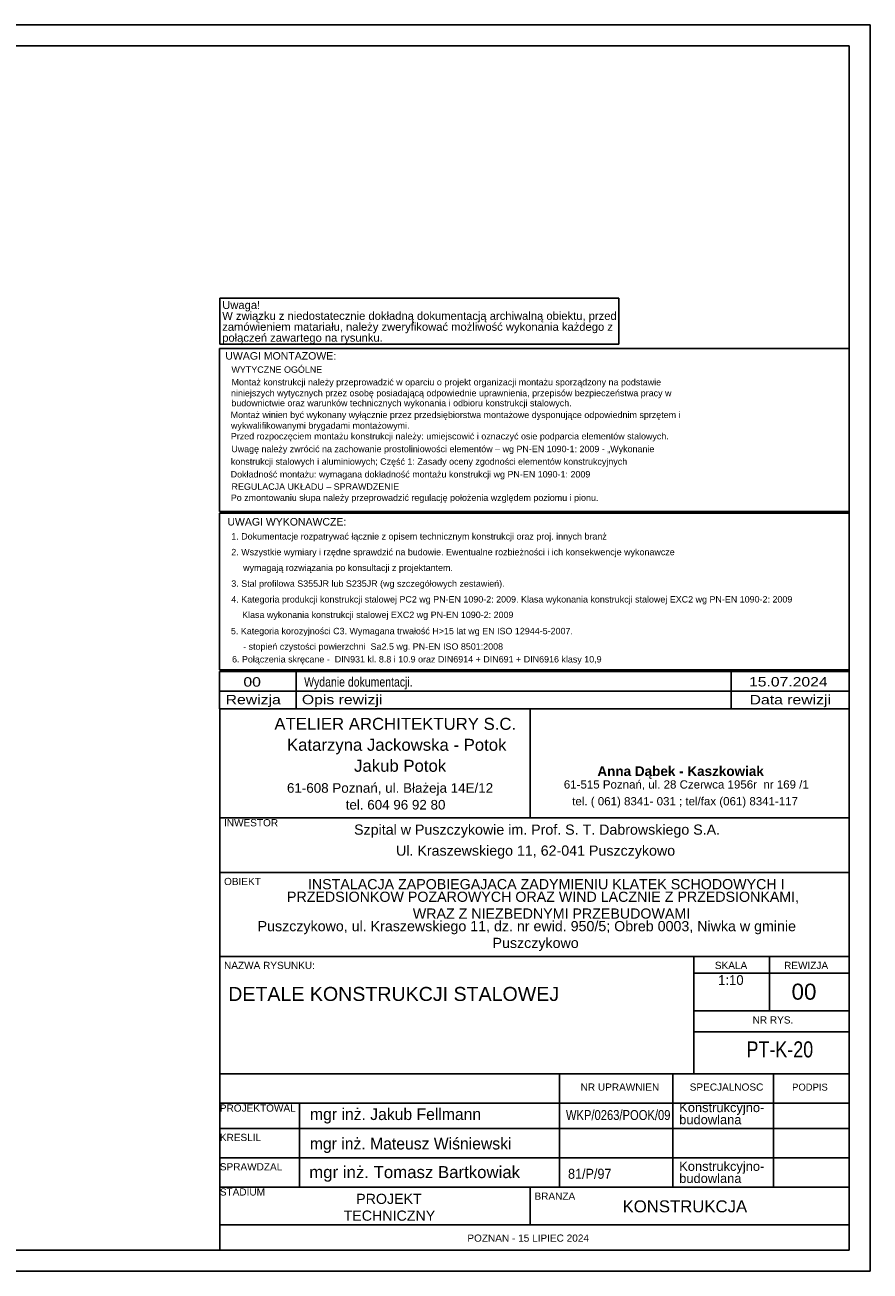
# Model space of a CAD drawing. Header units: millimetres. Extents: x 0 to 4200, y 0 to 2970.
# Tile 2 of 2: x 2185 to 4200, y 0 to 2970. Entities that reach past the tile are written whole.
import ezdxf

# ---------------------------------------------------------------- set-up
doc = ezdxf.new("R2010")
doc.units = ezdxf.units.MM
doc.styles.add('ar', font='txt', dxfattribs={"height": 0.2})
doc.styles.add('ari', font='txt', dxfattribs={"height": 0.2})
doc.styles.add('aria', font='txt', dxfattribs={"height": 0.2})
doc.styles.add('Arial', font='ARIAL.TTF', dxfattribs={"height": 0.2})
doc.styles.add('arialbd', font='txt', dxfattribs={"height": 0.2})

# ---------------------------------------------------------------- blocks, each defined once
blk = doc.blocks.new('Unknown-2579675-1268')
at = {"color": 7, "linetype": 'Continuous'}
for p, q in [((4200, 2970), (0, 2970)), ((4200, 2970), (4150, 2970)), ((4200, 0), (4200, 2970)), ((4150, 2920), (50, 2920)), ((4150, 50), (4150, 2920)), ((50, 50), (4150, 50)), ((0, 0), (4200, 0))]:
    blk.add_line(p, q, dxfattribs=at)
blk = doc.blocks.new('Unknown-2579675-2383')
at = {"color": 7, "linetype": 'Continuous'}
for p, q in [((2649.2, 1429.1), (4150, 1429.1)), ((4150, 1429.1), (2649.2, 1429.1)), ((2649.2, 1429.1), (2649.2, 1382.2)), ((2832.1, 1429.1), (2832.1, 1382.2)), ((3868.6, 1429.1), (3868.6, 1382.2)), ((4150, 1429.1), (4150, 1382.2)), ((2649.2, 1382.2), (4150, 1382.2)), ((2649.2, 1382.2), (2649.2, 1340)), ((2649.2, 1382.2), (4150, 1382.2)), ((2832.1, 1382.2), (2832.1, 1340)), ((3868.6, 1382.2), (3868.6, 1340)), ((4150, 1382.2), (4150, 1340)), ((4150, 1340), (2649.2, 1340))]:
    blk.add_line(p, q, dxfattribs=at)
at = {"color": 7, "linetype": 'Continuous', "style": 'Arial'}
for s, height, width, p in [('00', 22.4, 1.196471, (2706.2, 1393)), ('Wydanie dokumentacji.', 22.397, 0.8, (2850.9, 1393)), ('15.07.2024', 22.4, 1.196471, (3911.4, 1393.3)), ('Rewizja', 22.4, 1.2, (2663.8, 1350.9)), ('Opis rewizji', 22.397, 1.2, (2845.6, 1350.9)), ('Data rewizji', 22.397, 1.2, (3912.8, 1350.7))]:
    blk.add_text(s, height=height, dxfattribs=dict(at, width=width)).set_placement(p)
blk = doc.blocks.new('Text-2579675-2366')
at = {"color": 0, "linetype": 'Continuous'}
blk.add_wipeout([(3038.1, 2215), (3038.1, 2235), (2655.7, 2235), (2655.7, 2215)], dxfattribs=at)
at = {"color": 30, "linetype": 'Continuous'}
blk.add_line((2649.7, 2209), (3601.2, 2209), dxfattribs=at)
at = {"color": 0, "linetype": 'Continuous'}
blk.add_wipeout([(3586.2, 2241), (3586.2, 2261), (2655.7, 2261), (2655.7, 2241)], dxfattribs=at)
at = {"color": 7, "linetype": 'Continuous', "style": 'Arial'}
blk.add_text('połączeń zawartego na rysunku.', height=19.102, dxfattribs=at).set_placement((2655.7, 2215))
at = {"color": 0, "linetype": 'Continuous'}
blk.add_wipeout([(3595.2, 2267), (3595.2, 2287), (2655.7, 2287), (2655.7, 2267)], dxfattribs=at)
at = {"color": 30, "linetype": 'Continuous'}
blk.add_line((3601.2, 2209), (3601.2, 2319), dxfattribs=at)
at = {"color": 7, "linetype": 'Continuous', "style": 'Arial'}
blk.add_text('zamówieniem matariału, należy zweryfikować możliwość wykonania każdego z', height=19.102, dxfattribs=at).set_placement((2655.7, 2241))
at = {"color": 0, "linetype": 'Continuous'}
blk.add_wipeout([(2746.1, 2293), (2746.1, 2313), (2655.7, 2313), (2655.7, 2293)], dxfattribs=at)
at = {"color": 30, "linetype": 'Continuous'}
for p, q in [((2649.7, 2319), (3601.2, 2319)), ((2649.7, 2209), (2649.7, 2319))]:
    blk.add_line(p, q, dxfattribs=at)
at = {"color": 7, "linetype": 'Continuous', "style": 'Arial'}
for s, height, p in [('W związku z niedostatecznie dokładną dokumentacją archiwalną obiektu, przed', 19.102, (2655.7, 2267)), ('Uwaga!', 19.1, (2655.7, 2293))]:
    blk.add_text(s, height=height, dxfattribs=at).set_placement(p)
blk = doc.blocks.new('Unknown-2579675-2382')
at = {"color": 7, "linetype": 'Continuous'}
for p, q in [((2650, 1340), (4150, 1340)), ((2650, 1340), (2650, 1080)), ((3390, 1080), (3390, 1340)), ((4150, 50), (4150, 1340)), ((2650, 1080), (4140, 1080)), ((2650, 1080), (2650, 50)), ((4150, 1080), (2650, 1080)), ((2650, 950), (4150, 950)), ((2650, 750), (4150, 750)), ((3780, 470), (3780, 750)), ((3960, 620), (3960, 750)), ((3780, 710), (4150, 710)), ((3780, 620), (4150, 620)), ((3780, 570), (4150, 570)), ((2650, 470), (4150, 470)), ((3460, 200), (3460, 470)), ((3730, 200), (3730, 470)), ((3970, 200), (3970, 470)), ((2650, 400), (4150, 400)), ((2840, 200), (2840, 400)), ((2650, 340), (4150, 340)), ((2650, 270), (4150, 270)), ((2810, 270), (4140, 270)), ((2650, 200), (4140, 200)), ((2850, 200), (4150, 200)), ((3390, 200), (3390, 110)), ((2650, 110), (4140, 110)), ((2650, 110), (4150, 110)), ((2650, 50), (4150, 50))]:
    blk.add_line(p, q, dxfattribs=at)
for s, height, style, p in [('ATELIER ARCHITEKTURY S.C.', 28.557, 'Arial', (2780, 1290)), ('Katarzyna Jackowska - Potok', 28.557, 'Arial', (2810, 1240)), ('Jakub Potok', 28.557, 'Arial', (2970, 1190)), ('Anna Dąbek - Kaszkowiak', 23.023, 'arialbd', (3550, 1180)), ('61-608 Poznań, ul. Błażeja 14E/12', 22.846, 'Arial', (2810, 1140)), ('61-515 Poznań, ul. 28 Czerwca 1956r  nr 169 /1', 19.633, 'Arial', (3470, 1150)), ('tel. ( 061) 8341- 031 ; tel/fax (061) 8341-117', 19.633, 'Arial', (3490, 1110)), ('tel. 604 96 92 80', 22.846, 'Arial', (2950, 1100)), ('INWESTOR', 17.13, 'Arial', (2660, 1060)), ('Szpital w Puszczykowie im. Prof. S. T. Dabrowskiego S.A.', 24.275, 'Arial', (2970, 1040)), ('Ul. Kraszewskiego 11, 62-041 Puszczykowo', 24.275, 'Arial', (3070, 990)), ('OBIEKT', 17.13, 'Arial', (2660, 920)), ('INSTALACJA ZAPOBIEGAJACA ZADYMIENIU KLATEK SCHODOWYCH I', 24.275, 'Arial', (2860, 910)), ('PRZEDSIONKOW POZAROWYCH ORAZ WIND LACZNIE Z PRZEDSIONKAMI,', 24.275, 'Arial', (2810, 880)), ('WRAZ Z NIEZBEDNYMI PRZEBUDOWAMI', 24.275, 'Arial', (3110, 840)), ('Puszczykowo, ul. Kraszewskiego 11, dz. nr ewid. 950/5; Obreb 0003, Niwka w gminie', 24.275, 'Arial', (2740, 810)), ('Puszczykowo', 24.275, 'Arial', (3300, 770)), ('NAZWA RYSUNKU:', 17.134, 'Arial', (2660, 720)), ('SKALA', 17.13, 'Arial', (3830, 720)), ('REWIZJA', 17.13, 'Arial', (3995, 720)), ('NR RYS.', 17.13, 'Arial', (3920, 590)), ('NR UPRAWNIEN', 17.134, 'Arial', (3510, 430)), ('SPECJALNOSC', 17.134, 'Arial', (3770, 430)), ('PODPIS', 16.8, 'ar', (4014.2, 430)), ('PROJEKTOWAL', 17.134, 'Arial', (2650, 380)), ('KRESLIL', 17.13, 'Arial', (2650, 310)), ('SPRAWDZAL', 17.13, 'Arial', (2650, 240)), ('STADIUM', 17.13, 'Arial', (2650, 180)), ('PROJEKT', 24.27, 'Arial', (2975, 160)), ('BRANZA', 17.13, 'Arial', (3400, 170)), ('KONSTRUKCJA', 28.558, 'Arial', (3610, 140)), ('TECHNICZNY', 24.27, 'Arial', (2945, 120)), ('POZNAN - 15 LIPIEC 2024', 17.134, 'Arial', (3240, 70))]:
    blk.add_text(s, height=height, dxfattribs=dict(at, style=style)).set_placement(p)
at = {"color": 7}
for s, height, style, p in [('1:10', 23.33, 'aria', (3837.8, 682)), ('00', 38.2, 'Arial', (4012.8, 646.8)), ('DETALE KONSTRUKCJI STALOWEJ', 33.428, 'Arial', (2670, 643.8)), ('mgr inż. Jakub Fellmann', 28, 'ari', (2865, 360)), ('Konstrukcyjno-', 21.967, 'Arial', (3745, 378.8)), ('budowlana', 21.97, 'Arial', (3745, 350)), ('mgr inż. Mateusz Wiśniewski', 28, 'ari', (2864.6, 289.8)), ('mgr inż. Tomasz Bartkowiak', 28.652, 'Arial', (2863.1, 221.6)), ('Konstrukcyjno-', 21.967, 'Arial', (3745, 238.8)), ('budowlana', 21.97, 'Arial', (3745, 210))]:
    blk.add_text(s, height=height, dxfattribs=dict(at, style=style)).set_placement(p)
at = {"color": 7, "style": 'Arial'}
for s, height, width, p in [('PT-K-20', 38.2, 0.8, (3905.4, 509.3)), ('WKP/0263/POOK/09', 23.877, 0.8, (3475, 360)), ('81/P/97', 23.88, 0.9, (3480, 220))]:
    blk.add_text(s, height=height, dxfattribs=dict(at, width=width)).set_placement(p)
blk = doc.blocks.new('Unknown-2579675-2384')
at = {"color": 7, "linetype": 'Continuous'}
for p, q in [((4150, 1806.2), (2649.2, 1806.2)), ((2649.2, 1806.2), (2649.2, 1433)), ((4150, 1433), (4150, 1806.2)), ((2649.2, 1433), (4150, 1433))]:
    blk.add_line(p, q, dxfattribs=at)
at = {"color": 7, "linetype": 'Continuous', "style": 'Arial'}
for s, height, p in [('UWAGI WYKONAWCZE:', 17.917, (2668, 1776.9)), ('1. Dokumentacje rozpatrywać łącznie z opisem technicznym konstrukcji oraz proj. innych branż', 15.23, (2677.3, 1743.5)), ('2. Wszystkie wymiary i rzędne sprawdzić na budowie. Ewentualne rozbieżności i ich konsekwencje wykonawcze', 15.2297, (2677.3, 1706)), ('wymagają rozwiązania po konsultacji z projektantem.', 15.23, (2705.5, 1668.5)), ('3. Stal profilowa S355JR lub S235JR (wg szczegółowych zestawień).', 15.23, (2677.3, 1630.9)), ('4. Kategoria produkcji konstrukcji stalowej PC2 wg PN-EN 1090-2: 2009. Klasa wykonania konstrukcji stalowej EXC2 wg PN-EN 1090-2: 2009', 15.2297, (2677.3, 1593.4)), ('Klasa wykonania konstrukcji stalowej EXC2 wg PN-EN 1090-2: 2009', 15.23, (2703.1, 1556.5)), ('5. Kategoria korozyjności C3. Wymagana trwałość H>15 lat wg EN ISO 12944-5-2007.', 15.23, (2676.4, 1517.8)), ('- stopień czystości powierzchni  Sa2.5 wg. PN-EN ISO 8501:2008', 15.23, (2705.5, 1480.9)), ('6. Połączenia skręcane -  DIN931 kl. 8.8 i 10.9 oraz DIN6914 + DIN691 + DIN6916 klasy 10,9', 15.23, (2679.1, 1450.5))]:
    blk.add_text(s, height=height, dxfattribs=at).set_placement(p)
blk = doc.blocks.new('Unknown-2579675-2385')
at = {"color": 7, "linetype": 'Continuous'}
for p, q in [((4150, 2199.2), (2649.2, 2199.2)), ((2649.2, 2199.2), (2649.2, 1810.6)), ((4150, 1810.6), (4150, 2199.2)), ((2649.2, 1810.6), (4150, 1810.6))]:
    blk.add_line(p, q, dxfattribs=at)
at = {"color": 7, "linetype": 'Continuous', "style": 'Arial'}
for s, height, p in [('UWAGI MONTAZOWE:', 17.917, (2663.1, 2172.3)), ('WYTYCZNE OGÓLNE', 15.23, (2677.7, 2140.9)), ('Montaż konstrukcji należy przeprowadzić w oparciu o projekt organizacji montażu sporządzony na podstawie', 15.2297, (2677.9, 2110.9)), ('niniejszych wytycznych przez osobę posiadającą odpowiednie uprawnienia, przepisów bezpieczeństwa pracy w', 15.2297, (2676.6, 2084.9)), ('budownictwie oraz warunków technicznych wykonania i odbioru konstrukcji stalowych.', 15.23, (2677.5, 2061.1)), ('Montaż winien być wykonany wyłącznie przez przedsiębiorstwa montażowe dysponujące odpowiednim sprzętem i', 15.2297, (2675.8, 2033)), ('wykwalifikowanymi brygadami montażowymi.', 15.23, (2676.6, 2007.5)), ('Przed rozpoczęciem montażu konstrukcji należy: umiejscowić i oznaczyć osie podparcia elementów stalowych.', 15.2297, (2676.2, 1982.1)), ('Uwagę należy zwrócić na zachowanie prostoliniowości elementów – wg PN-EN 1090-1: 2009 - „Wykonanie', 15.23, (2677.2, 1951.7)), ('konstrukcji stalowych i aluminiowych; Część 1: Zasady oceny zgodności elementów konstrukcyjnych', 15.23, (2676.3, 1921.8)), ('Dokładność montażu: wymagana dokładność montażu konstrukcji wg PN-EN 1090-1: 2009', 15.23, (2675.8, 1891.4)), ('REGULACJA UKŁADU – SPRAWDZENIE', 15.23, (2677.8, 1862)), ('Po zmontowaniu słupa należy przeprowadzić regulację położenia względem poziomu i pionu.', 15.23, (2676.1, 1835.6))]:
    blk.add_text(s, height=height, dxfattribs=at).set_placement(p)

msp = doc.modelspace()

# ---------------------------------------------------------------- block references
for name in ['Unknown-2579675-1268', 'Unknown-2579675-2384', 'Unknown-2579675-2383', 'Unknown-2579675-2382']:
    msp.add_blockref(name, (0, 0))

# ---------------------------------------------------------------- next in the draw order: block references
msp.add_blockref('Text-2579675-2366', (0, 0))

# ---------------------------------------------------------------- next in the draw order: block references
msp.add_blockref('Unknown-2579675-2385', (0, 0))

doc.saveas('drawing.dxf')
